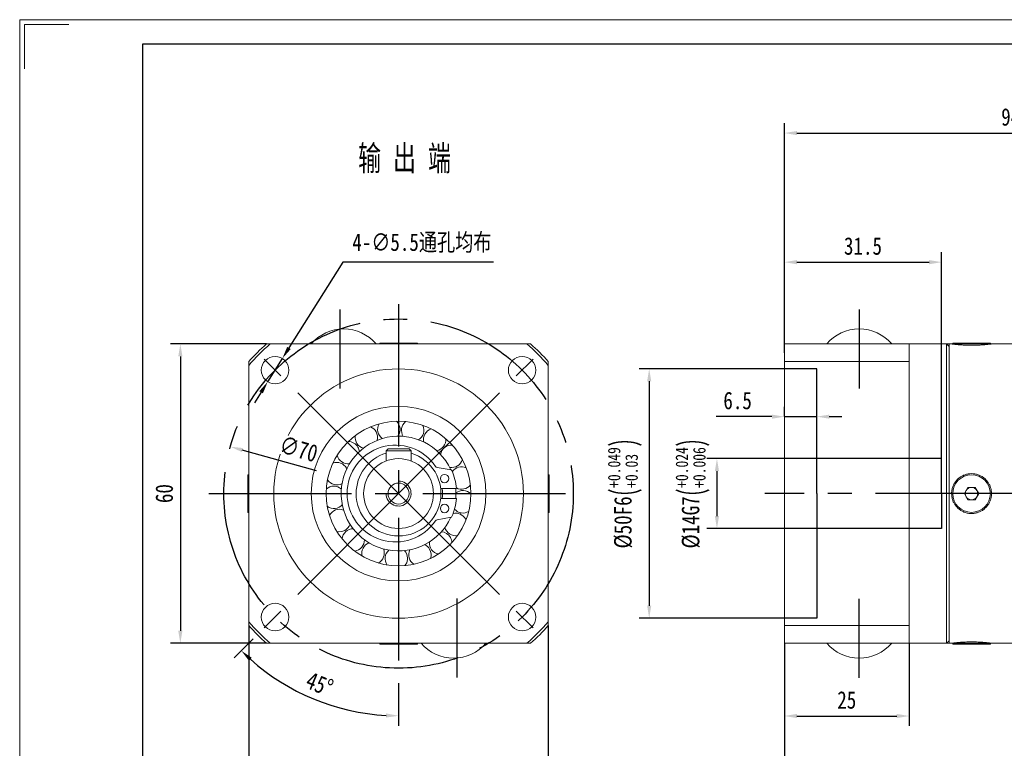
# Model space of a CAD drawing. Header units: millimetres. Extents: x -72 to 341, y -62 to 230.
# Tile 2 of 3: x -72 to 125, y 84 to 230. Entities that reach past the tile are written whole.
import ezdxf

# ---------------------------------------------------------------- set-up
doc = ezdxf.new("R2010")
doc.units = ezdxf.units.MM
doc.header["$LTSCALE"] = 1.5
doc.header["$PDSIZE"] = -1
doc.linetypes.add('CENTER2', pattern=[28.575, 19.05, -3.175, 3.175, -3.175])
doc.linetypes.add('DASHED2', pattern=[9.525, 6.35, -3.175])
doc.layers.get('0').update_dxf_attribs({"lineweight": 18})
doc.layers.get('Defpoints').update_dxf_attribs({"lineweight": 18})
for name, color, linetype in [('1轮廓实线层', 7, 'Continuous'), ('3中心线层', 1, 'CENTER2'), ('4虚线层', 6, 'DASHED2'), ('7标注层', 4, 'Continuous')]:
    doc.layers.add(name, color=color, linetype=linetype)
doc.layers.add('图框_外框线', color=7, linetype='Continuous', lineweight=18)
doc.styles.get("Standard").update_dxf_attribs({"font": 'txt', "width": 0.707})
doc.styles.add('TH_GBDIM', font='txt', dxfattribs={"width": 0.8})
doc.dimstyles.new('TH_GBDIM', dxfattribs={"dimtxt": 3.5, "dimasz": 2.5, "dimexe": 2, "dimexo": 0, "dimgap": 1.5, "dimtad": 1, "dimdec": 1, "dimdsep": 46, "dimtxsty": 'TH_GBDIM', "dimcen": 2.5, "dimdle": 5, "dimclrd": 4, "dimclre": 4, "dimclrt": 3, "dimadec": 0, "dimazin": 2, "dimtfac": 0.714286, "dimtdec": 1, "dimtmove": 0, "dimatfit": 3, "dimfxl": 1, "dimtolj": 1, "dimarcsym": 0})

# ---------------------------------------------------------------- blocks, each defined once
blk = doc.blocks.new('*D62')
at = {"layer": '7标注层', "color": 4, "lineweight": -2}
for p, q in [((-26.33, 108.19), (-26.33, 74.95)), ((33.67, 108.19), (33.67, 74.95)), ((-23.83, 76.95), (31.17, 76.95))]:
    blk.add_line(p, q, dxfattribs=at)
at = {"layer": '7标注层', "color": 4}
for points in [[(-23.83, 77.37), (-23.83, 76.53), (-26.33, 76.95)], [(31.17, 76.53), (31.17, 77.37), (33.67, 76.95)]]:
    blk.add_solid(points, dxfattribs=at)
at = {"layer": 'Defpoints', "color": 0}
for p in [(-26.33, 108.19), (33.67, 108.19), (33.67, 76.95)]:
    blk.add_point(p, dxfattribs=at)
at = {"layer": '7标注层', "color": 3, "insert": (3.67, 80.16), "char_height": 3.5, "attachment_point": 5, "style": 'TH_GBDIM'}
blk.add_mtext('\\A1;60', dxfattribs=at)
blk = doc.blocks.new('*D63')
at = {"layer": '7标注层', "color": 4, "lineweight": -2}
for p, q in [((-22.79, 164.65), (-42.05, 164.65)), ((-40.05, 162.15), (-40.05, 107.15)), ((-22.79, 104.65), (-42.05, 104.65))]:
    blk.add_line(p, q, dxfattribs=at)
at = {"layer": '7标注层', "color": 4}
for points in [[(-39.63, 162.15), (-40.47, 162.15), (-40.05, 164.65)], [(-40.47, 107.15), (-39.63, 107.15), (-40.05, 104.65)]]:
    blk.add_solid(points, dxfattribs=at)
at = {"layer": 'Defpoints', "color": 0}
for p in [(-22.79, 164.65), (-40.05, 104.65), (-22.79, 104.65)]:
    blk.add_point(p, dxfattribs=at)
at = {"layer": '7标注层', "color": 3, "insert": (-43.26, 134.65), "char_height": 3.5, "attachment_point": 5, "rotation": 90, "style": 'TH_GBDIM'}
blk.add_mtext('\\A1;60', dxfattribs=at)
blk = doc.blocks.new('*D64')
at = {"layer": '7标注层', "color": 4, "lineweight": -2}
for p, q in [((-7.5, 181.04), (-18.29, 163.84)), ((22.69, 181.04), (-7.5, 181.04)), ((-22.54, 157.07), (-19.61, 161.73)), ((-23.87, 154.95), (-25.2, 152.83))]:
    blk.add_line(p, q, dxfattribs=at)
at = {"layer": '7标注层', "color": 4}
for points in [[(-18.64, 164.06), (-17.93, 163.62), (-19.61, 161.73)], [(-23.51, 154.73), (-24.22, 155.17), (-22.54, 157.07)]]:
    blk.add_solid(points, dxfattribs=at)
at = {"layer": 'Defpoints', "color": 0}
for p in [(-19.61, 161.73), (-22.54, 157.07)]:
    blk.add_point(p, dxfattribs=at)
at = {"layer": '7标注层', "color": 3, "insert": (8.35, 184.85), "char_height": 3.5, "attachment_point": 5, "style": 'TH_GBDIM'}
blk.add_mtext('\\A1;{4-∅5.5通孔均布}{}{}', dxfattribs=at)
blk = doc.blocks.new('*D68')
at = {"layer": '7标注层', "color": 4, "lineweight": -2}
for p, q in [((87.47, 141.65), (65.46, 141.65)), ((67.46, 139.15), (67.46, 130.15)), ((87.47, 127.65), (65.46, 127.65))]:
    blk.add_line(p, q, dxfattribs=at)
at = {"layer": '7标注层', "color": 4}
for points in [[(67.88, 139.15), (67.04, 139.15), (67.46, 141.65)], [(67.04, 130.15), (67.88, 130.15), (67.46, 127.65)]]:
    blk.add_solid(points, dxfattribs=at)
at = {"layer": 'Defpoints', "color": 0}
for p in [(87.47, 141.65), (67.46, 127.65), (87.47, 127.65)]:
    blk.add_point(p, dxfattribs=at)
at = {"layer": '7标注层', "color": 3, "insert": (62.59, 134.65), "char_height": 3.5, "attachment_point": 5, "rotation": 90, "style": 'TH_GBDIM'}
blk.add_mtext('\\A1;{%%c14}{}{G7\\H0.7143x;{\\H2x;\\W0.5;(}\\S+0.024^ +0.006;{\\H2x;\\W0.5;)}}', dxfattribs=at)
blk = doc.blocks.new('*D69')
at = {"layer": '7标注层', "color": 4, "lineweight": -2}
for p, q in [((80.97, 159.65), (51.89, 159.65)), ((53.89, 157.15), (53.89, 112.15)), ((80.97, 109.65), (51.89, 109.65))]:
    blk.add_line(p, q, dxfattribs=at)
at = {"layer": '7标注层', "color": 4}
for points in [[(54.3, 157.15), (53.47, 157.15), (53.89, 159.65)], [(53.47, 112.15), (54.3, 112.15), (53.89, 109.65)]]:
    blk.add_solid(points, dxfattribs=at)
at = {"layer": 'Defpoints', "color": 0}
for p in [(80.97, 159.65), (53.89, 109.65), (80.97, 109.65)]:
    blk.add_point(p, dxfattribs=at)
at = {"layer": '7标注层', "color": 3, "insert": (49.02, 134.65), "char_height": 3.5, "attachment_point": 5, "rotation": 90, "style": 'TH_GBDIM'}
blk.add_mtext('\\A1;{%%c50}{}{F6\\H0.7143x;{\\H2x;\\W0.5;(}\\S+0.049^ +0.03;{\\H2x;\\W0.5;)}}', dxfattribs=at)
blk = doc.blocks.new('*D70')
at = {"layer": '7标注层', "color": 4, "lineweight": -2}
for p, q in [((80.97, 150.07), (80.97, 152.07)), ((87.47, 150.07), (87.47, 152.07)), ((78.47, 150.07), (67.32, 150.07)), ((80.97, 150.07), (87.47, 150.07)), ((89.97, 150.07), (92.47, 150.07))]:
    blk.add_line(p, q, dxfattribs=at)
at = {"layer": '7标注层', "color": 4}
for points in [[(78.47, 149.65), (78.47, 150.48), (80.97, 150.07)], [(89.97, 150.48), (89.97, 149.65), (87.47, 150.07)]]:
    blk.add_solid(points, dxfattribs=at)
at = {"layer": 'Defpoints', "color": 0}
for p in [(80.97, 150.07), (87.47, 150.07), (87.47, 150.07)]:
    blk.add_point(p, dxfattribs=at)
at = {"layer": '7标注层', "color": 3, "insert": (71.6, 153.28), "char_height": 3.5, "attachment_point": 5, "style": 'TH_GBDIM'}
blk.add_mtext('\\A1;6.5', dxfattribs=at)
blk = doc.blocks.new('*D71')
at = {"layer": '7标注层', "color": 4, "lineweight": -2}
for p, q in [((80.97, 164.65), (80.97, 183.04)), ((112.47, 141.65), (112.47, 183.04)), ((83.47, 181.04), (109.97, 181.04))]:
    blk.add_line(p, q, dxfattribs=at)
at = {"layer": '7标注层', "color": 4}
for points in [[(83.47, 181.46), (83.47, 180.62), (80.97, 181.04)], [(109.97, 180.62), (109.97, 181.46), (112.47, 181.04)]]:
    blk.add_solid(points, dxfattribs=at)
at = {"layer": 'Defpoints', "color": 0}
for p in [(112.47, 181.04), (80.97, 164.65), (112.47, 141.65)]:
    blk.add_point(p, dxfattribs=at)
at = {"layer": '7标注层', "color": 3, "insert": (96.72, 184.25), "char_height": 3.5, "attachment_point": 5, "style": 'TH_GBDIM'}
blk.add_mtext('\\A1;31.5', dxfattribs=at)
blk = doc.blocks.new('*D72')
at = {"layer": '7标注层', "color": 4, "lineweight": -2}
for p, q in [((80.97, 104.65), (80.97, 88.06)), ((105.97, 104.65), (105.97, 88.06)), ((83.47, 90.06), (103.47, 90.06))]:
    blk.add_line(p, q, dxfattribs=at)
at = {"layer": '7标注层', "color": 4}
for points in [[(83.47, 90.48), (83.47, 89.64), (80.97, 90.06)], [(103.47, 89.64), (103.47, 90.48), (105.97, 90.06)]]:
    blk.add_solid(points, dxfattribs=at)
at = {"layer": 'Defpoints', "color": 0}
for p in [(80.97, 104.65), (105.97, 104.65), (105.97, 90.06)]:
    blk.add_point(p, dxfattribs=at)
at = {"layer": '7标注层', "color": 3, "insert": (93.47, 93.25), "char_height": 3.5, "attachment_point": 5, "style": 'TH_GBDIM'}
blk.add_mtext('\\A1;25', dxfattribs=at)
blk = doc.blocks.new('*D73')
at = {"layer": '7标注层', "color": 4, "lineweight": -2}
for p, q in [((210.47, 128.65), (210.47, 74.95)), ((80.97, 98.52), (80.97, 74.95)), ((207.97, 76.95), (83.47, 76.95))]:
    blk.add_line(p, q, dxfattribs=at)
at = {"layer": '7标注层', "color": 4}
for points in [[(83.47, 77.37), (83.47, 76.53), (80.97, 76.95)], [(207.97, 76.53), (207.97, 77.37), (210.47, 76.95)]]:
    blk.add_solid(points, dxfattribs=at)
at = {"layer": 'Defpoints', "color": 0}
for p in [(210.47, 128.65), (80.97, 98.52), (80.97, 76.95)]:
    blk.add_point(p, dxfattribs=at)
at = {"layer": '7标注层', "color": 3, "insert": (142.12, 80.16), "char_height": 3.5, "attachment_point": 5, "style": 'TH_GBDIM'}
blk.add_mtext('\\A1;{131}{}{}', dxfattribs=at)
blk = doc.blocks.new('*D86')
at = {"color": 4, "lineweight": -2}
for p, q in [((-25.45, 105.53), (-29.24, 101.73)), ((3.67, 96.65), (3.67, 88.1))]:
    blk.add_line(p, q, dxfattribs=at)
blk.add_arc((3.67, 134.65), 44.55, 228.2157, 266.7843, dxfattribs=at)
at = {"color": 4}
for points in [[(-25.73, 101.73), (-26.3, 101.13), (-27.83, 103.15)], [(1.16, 89.75), (1.18, 90.58), (3.67, 90.1)]]:
    blk.add_solid(points, dxfattribs=at)
at = {"layer": 'Defpoints', "color": 0}
for p in [(3.67, 172.65), (3.67, 134.65), (-25.45, 105.53), (-18.6, 96.07), (3.67, 96.65)]:
    blk.add_point(p, dxfattribs=at)
at = {"color": 3, "insert": (-12.15, 96.44), "char_height": 3.5, "attachment_point": 5, "rotation": 337.5, "style": 'TH_GBDIM'}
blk.add_mtext('\\A1;45%%d', dxfattribs=at)
blk = doc.blocks.new('*D91')
at = {"layer": '7标注层', "color": 4, "lineweight": -2}
blk.add_line((-12.76, 139.23), (-27.63, 143.38), dxfattribs=at)
at = {"layer": '7标注层', "color": 4}
blk.add_solid([(-27.52, 143.78), (-27.74, 142.98), (-30.04, 144.05)], dxfattribs=at)
at = {"layer": 'Defpoints', "color": 0}
for p in [(-30.04, 144.05), (37.38, 125.24)]:
    blk.add_point(p, dxfattribs=at)
at = {"layer": '7标注层', "color": 3, "insert": (-16.34, 143.57), "char_height": 3.5, "attachment_point": 5, "rotation": 344.4112, "style": 'TH_GBDIM'}
blk.add_mtext('\\A1;∅70', dxfattribs=at)
blk = doc.blocks.new('*D92')
at = {"layer": '7标注层', "color": 4, "lineweight": -2}
for p, q in [((80.97, 162.88), (80.97, 208.92)), ((175.47, 162.49), (175.47, 208.92)), ((83.47, 206.92), (172.97, 206.92))]:
    blk.add_line(p, q, dxfattribs=at)
at = {"layer": '7标注层', "color": 4}
for points in [[(83.47, 207.33), (83.47, 206.5), (80.97, 206.92)], [(172.97, 206.5), (172.97, 207.33), (175.47, 206.92)]]:
    blk.add_solid(points, dxfattribs=at)
at = {"layer": 'Defpoints', "color": 0}
for p in [(175.47, 206.92), (80.97, 162.88), (175.47, 162.49)]:
    blk.add_point(p, dxfattribs=at)
at = {"layer": '7标注层', "color": 3, "insert": (128.22, 210.13), "char_height": 3.5, "attachment_point": 5, "style": 'TH_GBDIM'}
blk.add_mtext('\\A1;94.5', dxfattribs=at)

msp = doc.modelspace()

# ---------------------------------------------------------------- linework, layer by layer
at = {"color": 7, "linetype": 'Continuous', "lineweight": 15}
for p, q in [((-7.308555, 167.647259), (-7.347036, 167.647259)), ((95.989816, 167.647258), (95.951335, 167.647258)), ((-22.023126, 164.647235), (29.367535, 164.647235)), ((-0.092796, 164.827237), (0.411619, 164.827237)), ((0.411619, 164.827237), (7.437204, 164.827237)), ((80.970575, 161.104749), (80.970575, 164.647236)), ((98.9685, 164.647236), (80.970575, 164.647236)), ((105.970575, 164.647236), (105.970575, 134.647236)), ((105.970576, 164.647235), (105.970576, 161.104749)), ((113.470575, 134.647236), (113.470575, 164.647236)), ((113.970575, 164.647236), (113.970575, 104.647236)), ((114.705575, 164.827236), (120.353075, 164.827236)), ((120.353075, 164.827236), (122.235575, 164.827236)), ((-26.327795, 108.951906), (-26.327795, 160.342565)), ((33.672203, 160.342565), (33.672203, 108.951906)), ((80.970575, 108.189723), (80.970575, 161.104749)), ((80.970575, 161.104749), (105.970576, 161.104749)), ((80.970575, 108.189723), (80.970575, 161.104749)), ((105.970576, 134.647237), (105.970576, 161.104749)), ((1.172204, 143.247237), (1.572204, 143.647236)), ((6.172204, 143.247237), (1.172204, 143.247237)), ((1.172204, 143.247237), (1.172204, 141.185585)), ((1.572204, 143.647236), (5.772204, 143.647236)), ((6.172204, 143.247237), (5.772204, 143.647236)), ((6.172204, 143.247237), (6.172204, 141.185585)), ((14.142853, 139.402812), (13.651901, 140.361749)), ((-26.507796, 131.386651), (-26.507796, 138.412236)), ((-6.688803, 139.63718), (-6.749386, 139.750349)), ((14.215922, 139.389929), (11.403079, 139.885908)), ((33.852205, 138.412236), (33.852205, 137.907822)), ((33.852205, 137.907822), (33.852205, 130.882236)), ((12.113176, 135.647236), (15.279206, 135.647236)), ((105.970575, 134.647236), (105.970575, 104.647236)), ((105.970576, 108.189723), (105.970576, 134.647237)), ((113.470575, 104.647236), (113.470575, 134.647236)), ((117.0272, 134.647236), (117.748888, 135.897236)), ((117.748888, 133.397236), (117.0272, 134.647236)), ((117.748888, 135.897236), (119.192263, 135.897236)), ((119.192263, 135.897236), (119.913951, 134.647236)), ((119.913951, 134.647236), (119.192263, 133.397236)), ((15.279206, 133.647236), (12.113176, 133.647236)), ((119.192263, 133.397236), (117.748888, 133.397236)), ((-26.507796, 130.882236), (-26.507796, 131.386651)), ((11.403079, 129.408564), (14.215922, 129.904544)), ((17.169163, 129.347982), (17.055947, 129.574348)), ((80.970575, 104.647236), (80.970575, 108.189723)), ((105.970576, 108.189723), (80.970575, 108.189723)), ((105.970576, 108.189723), (105.970576, 104.647237)), ((29.367535, 104.647236), (-22.023126, 104.647236)), ((80.970575, 104.647236), (98.9685, 104.647236)), ((6.93279, 104.467236), (-0.092796, 104.467236)), ((7.437204, 104.467236), (6.93279, 104.467236)), ((122.235575, 104.467236), (114.705575, 104.467236)), ((14.652964, 101.647215), (14.691445, 101.647215)), ((95.951335, 101.647214), (95.989816, 101.647214))]:
    msp.add_line(p, q, dxfattribs=at)
at = {"color": 7, "linetype": 'Continuous', "lineweight": 15, "flags": 128}
for points in [[(12.90033, 143.874597), (12.694111, 144.076324), (12.678469, 144.091265)], [(16.045529, 130.499545), (16.05157, 130.517609), (16.14059, 130.794725)]]:
    msp.add_lwpolyline(points, dxfattribs=at)
at = {"color": 7, "linetype": 'Continuous', "lineweight": 15}
for centre, radius in [((-21.076533, 159.395973), 2.75), ((28.420942, 159.395973), 2.75), ((3.672204, 134.647236), 25), ((3.672204, 134.647236), 17.5), ((3.672204, 134.647236), 14.5), ((3.672204, 134.647236), 7), ((12.896628, 137.647236), 0.85), ((118.470575, 134.647236), 3.765), ((3.672204, 134.647236), 2.1), ((12.896628, 131.647236), 0.85), ((-21.076533, 109.898499), 2.75), ((28.420942, 109.898499), 2.75)]:
    msp.add_circle(centre, radius, dxfattribs=at)
for centre, radius, start, end in [((-7.347037, 159.147258), 8.5, 90, 139.67997746), ((-7.308555, 159.147258), 8.5, 40.32002254, 90), ((95.951335, 159.147258), 8.5, 90, 139.67997746), ((95.989816, 159.147258), 8.5, 40.32002254, 90), ((3.672204, 134.647236), 39.5, 130.58041866, 139.41958134), ((3.672204, 134.647236), 40, 131.40962211, 138.59037789), ((3.672204, 134.647236), 39.5, 40.58041866, 49.41958134), ((3.672204, 134.647236), 40, 41.40962211, 48.59037789), ((-2.78768, 145.928632), 2.25, 29.79605247, 68.00927553), ((1.723852, 147.500404), 2.25, 150.40635882, 234.24177123), ((1.723852, 147.500404), 2.25, 29.79605247, 46.83280494), ((1.723852, 147.500404), 2.25, 322.99739253, 29.79605247), ((6.49852, 147.336284), 2.25, 129.22988823, 213.06530064), ((6.49852, 147.336284), 2.25, 301.82092194, 25.65633435), ((3.672204, 134.647236), 11.5, 29.79605247, 335.57332585), ((-2.78768, 145.928632), 2.25, 171.58282941, 255.41824182), ((-2.78768, 145.928632), 2.25, 344.17386311, 29.79605247), ((10.891478, 145.458438), 2.25, 108.05341764, 191.88883005), ((3.052204, 134.647236), 9.7, 34.1852337, 325.8147663), ((-6.426769, 142.833245), 2.25, 29.79605247, 89.18574611), ((10.891478, 145.458438), 2.25, 280.64445135, 4.47986376), ((14.309433, 142.12048), 2.25, 86.87694705, 170.71235947), ((-6.426769, 142.833245), 2.25, 192.7593, 276.59471241), ((3.672204, 134.647236), 8.5, 107.10463509, 180), ((3.672204, 134.647236), 8.5, 180, 72.8953647), ((-6.426769, 142.833245), 2.25, 5.3503337, 29.79605247), ((-8.701935, 138.632292), 2.25, 29.79605247, 110.3622167), ((11.489903, 140.378312), 0.5, 214.1852337, 260), ((14.309433, 142.12048), 2.25, 259.46798076, 343.30339317), ((14.181192, 139.192967), 0.2, 23.39120673, 80), ((3.672204, 134.647236), 11.65, 4.92415217, 23.39120673), ((16.290771, 137.773218), 2.25, 65.70047647, 144.86251949), ((-9.305906, 133.893136), 2.25, 47.70327488, 131.53868729), ((-8.701935, 138.632292), 2.25, 213.93577058, 297.77118299), ((16.290771, 137.773218), 2.25, 242.96487956, 322.12692258), ((3.672204, 134.647236), 8.8, 353.47502116, 6.52497884), ((3.672204, 134.647236), 11.5, 355.01145802, 4.98854198), ((16.567903, 133.003775), 2.25, 44.52400588, 128.35941829), ((118.470575, 134.647236), 1.25, 150, 210), ((118.470575, 134.647236), 1.25, 90, 150), ((118.470575, 134.647236), 1.25, 30, 90), ((118.470575, 134.647236), 1.25, 330, 30), ((-9.305906, 133.893136), 2.25, 235.11224117, 318.94765358), ((3.672204, 134.647236), 11.65, 336.60879327, 355.07584783), ((118.470575, 134.647236), 1.25, 210, 270), ((118.470575, 134.647236), 1.25, 270, 330), ((-8.15711, 129.255824), 2.25, 68.87974547, 152.71515788), ((15.103398, 128.456291), 2.25, 29.79605247, 102.50957831), ((16.567903, 133.003775), 2.25, 221.78840897, 300.950452), ((-8.15711, 129.255824), 2.25, 256.28871176, 340.12412417), ((11.489903, 128.91616), 0.5, 100, 145.8147663), ((14.181192, 130.101506), 0.2, 280, 336.60879327), ((-5.4107, 125.346653), 2.25, 90.05621606, 173.89162847), ((12.095048, 124.744928), 2.25, 29.79605247, 86.00647711), ((15.103398, 128.456291), 2.25, 195.938569, 279.77398141), ((-5.4107, 125.346653), 2.25, 277.46518235, 1.30059476), ((-1.437594, 122.693577), 2.25, 111.23268664, 195.06809905), ((7.949146, 122.370927), 2.25, 29.79605247, 64.83000652), ((12.095048, 124.744928), 2.25, 174.76209841, 258.59751082), ((12.095048, 124.744928), 2.25, 2.1710647, 29.79605247), ((-1.437594, 122.693577), 2.25, 298.64165294, 22.47706535), ((3.225619, 121.654909), 2.25, 132.40915723, 216.24456964), ((3.225619, 121.654909), 2.25, 29.79605247, 43.65353594), ((3.225619, 121.654909), 2.25, 319.81812352, 29.79605247), ((7.949146, 122.370927), 2.25, 153.58562782, 237.42104023), ((7.949146, 122.370927), 2.25, 340.99459411, 29.79605247), ((3.672204, 134.647236), 39.5, 220.58041866, 229.41958134), ((3.672204, 134.647236), 39.5, 310.58041866, 319.41958134), ((3.672204, 134.647236), 40, 221.40962211, 228.59037789), ((3.672204, 134.647236), 40, 311.40962211, 318.59037789), ((14.652963, 110.147214), 8.5, 220.32002254, 270), ((14.691445, 110.147214), 8.5, 270, 319.67997746), ((95.951335, 110.147214), 8.5, 220.32002254, 270), ((95.989816, 110.147214), 8.5, 270, 319.67997746)]:
    msp.add_arc(centre, radius, start, end, dxfattribs=at)
at = {"color": 4}
msp.add_arc((3.672204, 134.647236), 2.5, 179.99420145, 90, dxfattribs=at)
at = {"color": 7, "linetype": 'Continuous', "lineweight": 15}
for points in [[(-22.785309, 164.647235), (-22.023126, 164.647235)], [(-0.092796, 164.827237), (-0.092796, 164.647235)], [(7.437204, 164.647235), (7.437204, 164.827237)], [(29.367535, 164.647235), (30.129717, 164.647235)], [(113.470575, 164.647236), (105.970575, 164.647236)], [(162.970575, 164.647236), (107.968842, 164.647005)], [(113.970575, 164.147236), (113.470575, 164.647236)], [(114.470575, 164.647236), (113.970575, 164.647236)], [(114.705575, 164.827236), (114.705575, 164.616829)], [(122.235575, 164.616895), (122.235575, 164.827236)], [(-26.327795, 160.342565), (-26.327795, 161.104748)], [(33.672203, 161.104748), (33.672203, 160.342565)], [(-26.327795, 138.412236), (-26.507796, 138.412236)], [(33.852205, 138.412236), (33.672203, 138.412236)], [(-26.507796, 130.882236), (-26.327795, 130.882236)], [(33.672203, 130.882236), (33.852205, 130.882236)], [(-26.327795, 108.189723), (-26.327795, 108.951906)], [(33.672203, 108.951906), (33.672203, 108.189723)], [(-22.023126, 104.647236), (-22.785309, 104.647236)], [(-0.092796, 104.647236), (-0.092796, 104.467236)], [(7.437204, 104.467236), (7.437204, 104.647236)], [(30.129717, 104.647236), (29.367535, 104.647236)], [(105.970575, 104.647236), (113.470575, 104.647236)], [(107.965271, 104.647943), (162.970575, 104.647236)], [(113.470575, 104.647236), (113.970575, 105.147236)], [(113.970575, 104.647236), (114.470575, 104.647236)], [(114.705575, 104.677488), (114.705575, 104.467236)], [(122.235575, 104.467236), (122.235575, 104.677529)]]:
    msp.add_open_spline(points, degree=1, dxfattribs=at)
for points, knots in [([(98.9685, 164.647236), (99.585553, 164.647236), (100.820702, 164.647236), (102.470329, 164.647236), (103.665583, 164.647236), (104.471406, 164.647236), (104.992812, 164.647236), (105.417235, 164.647236), (105.731168, 164.647236), (105.932368, 164.647236), (105.95784, 164.647236), (105.970575, 164.647236)], [0, 0, 0, 0, 0.1629979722, 0.3262710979, 0.4919228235, 0.5751551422, 0.6583829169, 0.7433472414, 0.8283066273, 0.9141544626, 1, 1, 1, 1]), ([(114.470575, 164.647236), (114.473194, 164.646886), (114.478449, 164.646184), (114.521291, 164.6405), (114.590582, 164.631433), (114.688034, 164.61895), (114.852496, 164.598486), (115.068441, 164.572928), (115.331317, 164.544403), (115.624285, 164.514641), (115.959493, 164.484263), (116.328966, 164.455951), (116.620962, 164.436361), (116.925682, 164.418939), (117.245352, 164.404008), (117.572745, 164.39232), (118.01479, 164.381428), (118.465258, 164.377869), (118.912613, 164.382037), (119.354255, 164.391096), (119.785057, 164.407134), (120.195221, 164.428844), (120.589795, 164.453708), (120.957022, 164.482312), (121.28787, 164.512238), (121.593506, 164.542303), (121.857192, 164.571255), (122.071247, 164.596489), (122.250898, 164.618538), (122.379944, 164.635243), (122.446118, 164.643976), (122.475344, 164.647869), (122.464878, 164.646479), (122.461983, 164.646095)], [0, 0, 0, 0, 0.02621828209, 0.0526198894, 0.07959874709, 0.1067765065, 0.13299452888, 0.18631358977, 0.21347600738, 0.23983777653, 0.2934497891, 0.32076377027, 0.34721885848, 0.37385895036, 0.40108497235, 0.42851460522, 0.45481038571, 0.50830651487, 0.53557242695, 0.56170457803, 0.61485299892, 0.64193090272, 0.66815021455, 0.72146715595, 0.74862619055, 0.77504691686, 0.82878410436, 0.85616572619, 0.88258953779, 0.93634675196, 0.96374729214, 0.98997247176, 1, 1, 1, 1]), ([(114.470575, 134.647236), (114.481676, 134.423473), (114.503876, 133.975942), (114.677022, 133.323497), (114.950351, 132.709502), (115.322895, 132.148112), (115.785809, 131.65762), (116.324878, 131.248459), (116.927217, 130.93712), (117.572711, 130.729356), (118.243317, 130.635536), (118.917529, 130.652951), (119.577179, 130.784739), (120.205379, 131.021838), (120.784339, 131.362329), (121.301566, 131.794177), (121.738693, 132.309343), (122.086203, 132.891292), (122.328923, 133.524818), (122.463701, 134.18855), (122.482758, 134.864016), (122.391387, 135.530845), (122.188238, 136.171167), (121.883504, 136.76979), (121.480868, 137.308623), (120.993546, 137.776094), (120.43202, 138.154301), (119.814689, 138.435315), (119.158434, 138.60615), (118.485126, 138.666513), (117.813246, 138.611051), (117.161577, 138.447191), (116.547829, 138.175207), (115.985622, 137.806181), (115.493511, 137.345765), (115.081363, 136.808656), (114.769158, 136.207722), (114.52507, 135.485878), (114.490475, 134.953479), (114.470575, 134.647236)], [0, 0, 0, 0, 0.026686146, 0.0533729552, 0.080051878, 0.1067317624, 0.133558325, 0.160384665, 0.1873150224, 0.2142442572, 0.2410129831, 0.2677814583, 0.2943750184, 0.3209695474, 0.347647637, 0.3743263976, 0.4012160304, 0.4281049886, 0.4550050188, 0.4819040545, 0.5085984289, 0.5352930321, 0.5618868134, 0.5884816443, 0.6152320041, 0.6419826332, 0.6689078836, 0.6958321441, 0.7226772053, 0.7495215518, 0.77615299, 0.8027850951, 0.8294042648, 0.8560244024, 0.8828498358, 0.9096750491, 0.9366054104, 0.9635346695, 1, 1, 1, 1]), ([(105.970575, 104.647236), (105.958856, 104.647236), (105.935417, 104.647236), (105.748751, 104.647236), (105.453846, 104.647236), (105.043672, 104.647236), (104.52753, 104.647236), (103.706294, 104.647236), (102.491609, 104.647236), (100.821776, 104.647236), (99.586669, 104.647236), (98.9685, 104.647236)], [0, 0, 0, 0, 0.082377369, 0.1647566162, 0.2479905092, 0.3312288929, 0.4166088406, 0.5019938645, 0.673728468, 0.8367015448, 1, 1, 1, 1]), ([(122.458831, 104.648798), (122.462152, 104.648357), (122.476433, 104.646457), (122.387471, 104.658324), (122.191525, 104.683495), (121.886138, 104.720248), (121.483688, 104.763896), (120.998234, 104.809384), (120.435331, 104.852201), (119.820667, 104.886751), (119.161892, 104.909563), (118.491567, 104.917654), (117.816353, 104.910374), (117.167667, 104.888822), (116.550287, 104.855093), (115.990811, 104.813417), (115.495139, 104.767732), (115.085133, 104.72369), (114.769769, 104.686059), (114.525571, 104.654671), (114.490579, 104.64994), (114.470575, 104.647236)], [0, 0, 0, 0, 0.016411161, 0.070570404, 0.1230080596, 0.1769497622, 0.2296967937, 0.2839537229, 0.3370307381, 0.3916549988, 0.4445663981, 0.499036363, 0.5515386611, 0.60556583, 0.6580562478, 0.7120464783, 0.7649374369, 0.8193498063, 0.8724323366, 0.9270714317, 1, 1, 1, 1])]:
    msp.add_open_spline(points, degree=3, knots=knots, dxfattribs=at)
at = {"layer": '3中心线层'}
for p, q in [((3.672204, 172.647236), (3.672204, 96.647236)), ((-8.078477, 171.537309), (-8.078477, 155.695686)), ((95.951335, 171.568838), (95.951335, 155.727215)), ((3.672204, 134.647236), (-25.447768, 163.767209)), ((3.672204, 134.647236), (32.792177, 163.767209)), ((-34.327796, 134.647236), (41.672204, 134.647236)), ((3.672204, 134.647236), (-25.447768, 105.527264)), ((3.672204, 134.647236), (32.792177, 105.527264)), ((213.516684, 134.647236), (77.042839, 134.647236)), ((15.422885, 97.757164), (15.422885, 113.598787)), ((95.951335, 97.725634), (95.951335, 113.567257))]:
    msp.add_line(p, q, dxfattribs=at)
msp.add_circle((3.672204, 134.647236), 35, dxfattribs=at)
at = {"layer": '4虚线层', "ltscale": 3}
for p, q in [((87.470575, 159.647236), (80.970575, 159.647236)), ((87.470575, 134.647236), (87.470575, 159.647236)), ((112.470575, 141.647236), (87.470575, 141.647236)), ((112.470575, 134.647236), (112.470575, 141.647236)), ((87.470575, 134.647236), (87.470575, 109.647236)), ((112.470575, 134.647236), (112.470575, 127.647236)), ((112.470575, 127.647236), (87.470575, 127.647236)), ((87.470575, 109.647236), (80.970575, 109.647236))]:
    msp.add_line(p, q, dxfattribs=at)
at = {"layer": '图框_外框线', "color": 3}
msp.add_lwpolyline([(-72.236622, -62.483113), (340.877293, -62.483113), (340.877293, 229.647441), (-72.236622, 229.647441)], close=True, dxfattribs=at)
msp.add_lwpolyline([(-71.253017, 219.811396), (-71.253017, 228.663837), (-62.400576, 228.663837)], dxfattribs=at)
at = {"layer": '图框_外框线', "color": 3, "lineweight": 25}
msp.add_lwpolyline([(-47.646508, -57.56509), (335.95927, -57.56509), (335.95927, 224.729418), (-47.646508, 224.729418)], close=True, dxfattribs=at)

# ---------------------------------------------------------------- texts
at = {"color": 3, "insert": (-4.42897, 204.400029), "char_height": 5, "width": 20.14053042, "attachment_point": 1}
msp.add_mtext('输 出 端', dxfattribs=at)

# ---------------------------------------------------------------- dimensions: what is measured, and where the dimension line sits
dim = msp.add_angular_dim_2l(base=(-18.602645, 96.066066), line1=((3.672204, 172.647236), (3.672204, 96.647236)), line2=((3.672204, 134.647236), (-25.447768, 105.527264)), dimstyle='TH_GBDIM')
dim.commit()
dim.dimension.update_dxf_attribs({"geometry": '*D86', "text_midpoint": (-12.154954, 96.437096)})
at = {"layer": '7标注层'}
dim = msp.add_linear_dim(base=(175.470575, 206.918075), p1=(80.970575, 162.875993), p2=(175.470575, 162.494901), dimstyle='TH_GBDIM', dxfattribs=at)
dim.commit()
dim.dimension.update_dxf_attribs({"geometry": '*D92', "text_midpoint": (128.220575, 210.128969)})
dim = msp.add_diameter_dim_2p(p1=(-22.538099, 157.066526), p2=(-19.614967, 161.725421), text='{4-<>通孔均布}{}{}', dimstyle='TH_GBDIM', override={"dimgap": 1.5, "dimtad": 1, "dimtih": 0, "dimtoh": 1, "dimdec": 5, "dimlfac": 1, "dimse1": 0, "dimse2": 0, "dimsd1": 0, "dimsd2": 0, "dimtix": 0, "dimtofl": 1, "dimatfit": 3}, dxfattribs=at)
dim.commit()
dim.dimension.update_dxf_attribs({"geometry": '*D64', "text_midpoint": (8.348649, 181.041474), "dimtype": 163})
for base, p1, p2, picture, middle in [((112.470575, 181.041474), (80.970575, 164.647236), (112.470575, 141.647236), '*D71', (96.720575, 184.252367)), ((105.970575, 90.058375), (80.970575, 104.647236), (105.970575, 104.647236), '*D72', (93.470575, 93.249716))]:
    dim = msp.add_linear_dim(base=base, p1=p1, p2=p2, dimstyle='TH_GBDIM', override={"dimexo": 0, "dimgap": 1.5, "dimtad": 1, "dimjust": 0, "dimdec": 5, "dimlfac": 1, "dimse1": 0, "dimse2": 0, "dimsd1": 0, "dimsd2": 0}, dxfattribs=at)
    dim.commit()
    dim.dimension.update_dxf_attribs({"geometry": picture, "text_midpoint": middle})
dim = msp.add_linear_dim(base=(-40.050862, 104.647236), p1=(-22.785309, 164.647236), p2=(-22.785309, 104.647236), angle=90, dimstyle='TH_GBDIM', override={"dimexo": 0, "dimgap": 1.5, "dimtad": 1, "dimjust": 0, "dimdec": 5, "dimlfac": 1, "dimse1": 0, "dimse2": 0, "dimsd1": 0, "dimsd2": 0}, dxfattribs=at)
dim.commit()
dim.dimension.update_dxf_attribs({"geometry": '*D63', "text_midpoint": (-40.050862, 134.647236), "dimtype": 160})
dim = msp.add_linear_dim(base=(53.885568, 109.647236), p1=(80.970575, 159.647236), p2=(80.970575, 109.647236), angle=90, text='{%%c<>}{}{F6\\H0.7143x;{\\H2x;\\W0.5;(}\\S+0.049^ +0.03;{\\H2x;\\W0.5;)}}', dimstyle='TH_GBDIM', override={"dimexo": 0, "dimgap": 1.5, "dimtad": 1, "dimjust": 0, "dimdec": 5, "dimlfac": 1, "dimse1": 0, "dimse2": 0, "dimsd1": 0, "dimsd2": 0}, dxfattribs=at)
dim.commit()
dim.dimension.update_dxf_attribs({"geometry": '*D69', "text_midpoint": (49.020743, 134.647236)})
dim = msp.add_linear_dim(base=(67.458679, 127.647236), p1=(87.470575, 141.647236), p2=(87.470575, 127.647236), angle=90, text='{%%c<>}{}{G7\\H0.7143x;{\\H2x;\\W0.5;(}\\S+0.024^ +0.006;{\\H2x;\\W0.5;)}}', dimstyle='TH_GBDIM', override={"dimdec": 5}, dxfattribs=at)
dim.commit()
dim.dimension.update_dxf_attribs({"geometry": '*D68', "text_midpoint": (67.458679, 134.647236), "dimtype": 160})
for base, p1, p2, picture, middle in [((87.470575, 150.067708), (80.970575, 150.067708), (87.470575, 150.067708), '*D70', (71.603909, 150.067708)), ((33.672204, 76.950132), (-26.327796, 108.189723), (33.672204, 108.189723), '*D62', (3.672204, 76.950132))]:
    dim = msp.add_linear_dim(base=base, p1=p1, p2=p2, dimstyle='TH_GBDIM', override={"dimexo": 0, "dimgap": 1.5, "dimtad": 1, "dimjust": 0, "dimdec": 5, "dimlfac": 1, "dimse1": 0, "dimse2": 0, "dimsd1": 0, "dimsd2": 0}, dxfattribs=at)
    dim.commit()
    dim.dimension.update_dxf_attribs({"geometry": picture, "text_midpoint": middle, "dimtype": 160})
dim = msp.add_linear_dim(base=(80.970575, 76.950132), p1=(210.470575, 128.647236), p2=(80.970575, 98.521418), text='{131}{}{}', dimstyle='TH_GBDIM', override={"dimexo": 0, "dimgap": 1.5, "dimtad": 1, "dimjust": 0, "dimdec": 5, "dimlfac": 1, "dimse1": 0, "dimse2": 0, "dimsd1": 0, "dimsd2": 0}, dxfattribs=at)
dim.commit()
dim.dimension.update_dxf_attribs({"geometry": '*D73', "text_midpoint": (142.120575, 76.950132), "dimtype": 160})

# ---------------------------------------------------------------- next in the draw order: wipeouts: each hides what was drawn before it
msp.add_wipeout([(-20.453583, 142.727851), (-19.405528, 146.484389), (-12.213523, 144.477858), (-13.261578, 140.721319)]).dxf.layer = '1轮廓实线层'

# ---------------------------------------------------------------- next in the draw order: dimensions: what is measured, and where the dimension line sits
dim = msp.add_diameter_dim_2p(p1=(37.38473, 125.241619), p2=(-30.040321, 144.052854), dimstyle='TH_GBDIM', override={"dimgap": 1.5, "dimtad": 1, "dimtih": 0, "dimtoh": 0, "dimdec": 5, "dimlfac": 1, "dimse1": 0, "dimse2": 0, "dimsd1": 0, "dimsd2": 0, "dimtix": 0}, dxfattribs=at)
dim.commit()
dim.dimension.update_dxf_attribs({"geometry": '*D91', "text_midpoint": (-17.206932, 140.472405), "dimtype": 163})

doc.saveas('drawing.dxf')
